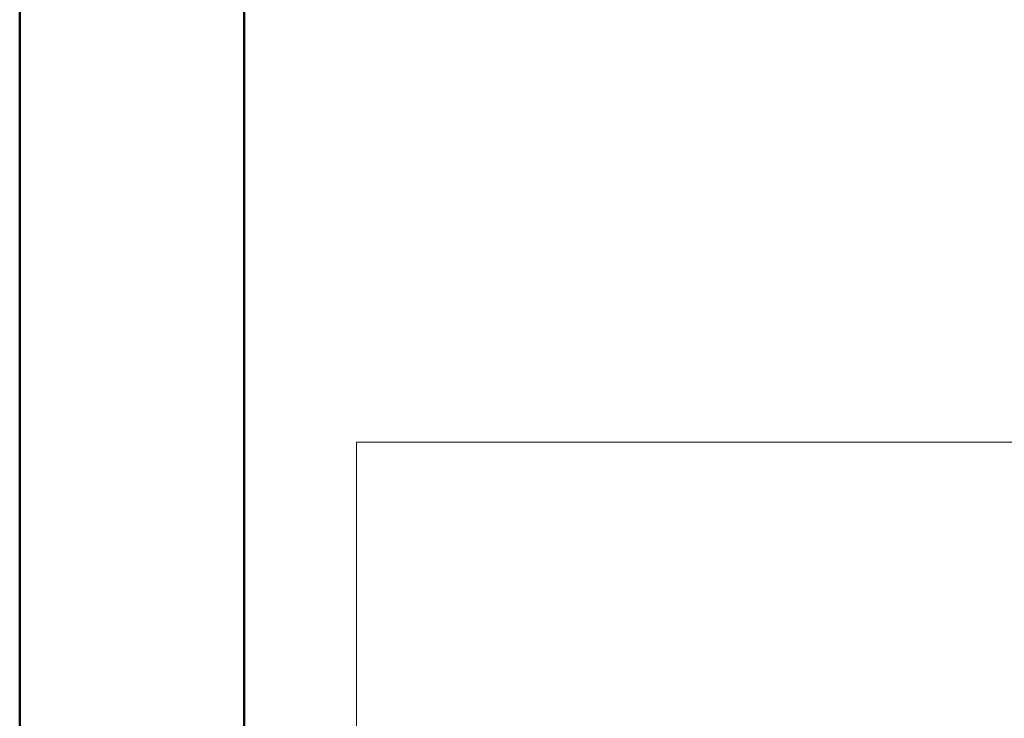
# Model space of a CAD drawing. Header units: millimetres. Extents: x 19580 to 41622, y 4748 to 42776.
# Tile 12 of 56: x 20910 to 21787, y 36130 to 36752. Entities that reach past the tile are written whole.
import ezdxf

# ---------------------------------------------------------------- set-up
doc = ezdxf.new("R2010")
doc.units = ezdxf.units.MM
for name, color, linetype, lineweight in [('A-WALL-____-MCUT', 113, 'Continuous', 50), ('A-WALL-____-OTLN', 113, 'Continuous', 20), ('I-FURN-____-OTLN', 30, 'Continuous', 20)]:
    doc.layers.add(name, color=color, linetype=linetype, lineweight=lineweight)

# ---------------------------------------------------------------- blocks, each defined once
blk = doc.blocks.new('Прямая форма - 83 new-608948-В_Этаж 01_Отопление')
at = {"layer": 'I-FURN-____-OTLN', "color": 9}
for p in [(3200, -10), (2581.14, -600)]:
    blk.add_line(p, (3200, -600), dxfattribs=at)
blk = doc.blocks.new('Прямая форма - FU - 053-608949-В_Этаж 01_Отопление')
blk.add_blockref('Прямая форма - 83 new-608948-В_Этаж 01_Отопление', (0, 0))
blk = doc.blocks.new('Прямая форма - 83 new-609213-В_Этаж 01_Отопление')
at = {"layer": 'A-WALL-____-MCUT', "color": 253}
for p, q in [((1400, 0), (0, 0)), ((0, -200), (1400, -200))]:
    blk.add_line(p, q, dxfattribs=at)
blk = doc.blocks.new('Прямая форма - SW - 008-609214-В_Этаж 01_Отопление')
blk.add_blockref('Прямая форма - 83 new-609213-В_Этаж 01_Отопление', (0, 0))
blk = doc.blocks.new('83 new_ifc_RVT-1-В_Этаж 01_Отопление')
at = {"layer": 'A-WALL-____-OTLN', "color": 9, "lineweight": 20, "rotation": 90}
blk.add_blockref('Прямая форма - SW - 008-609214-В_Этаж 01_Отопление', (20910.28, 35775.83), dxfattribs=at)
at = {"layer": 'I-FURN-____-OTLN', "color": 9, "lineweight": 20, "rotation": 180}
blk.add_blockref('Прямая форма - FU - 053-608949-В_Этаж 01_Отопление', (24410.28, 35775.83), dxfattribs=at)

msp = doc.modelspace()

# ---------------------------------------------------------------- block references
at = {"lineweight": 9}
msp.add_blockref('83 new_ifc_RVT-1-В_Этаж 01_Отопление', (0, 0), dxfattribs=at)

doc.saveas('drawing.dxf')
